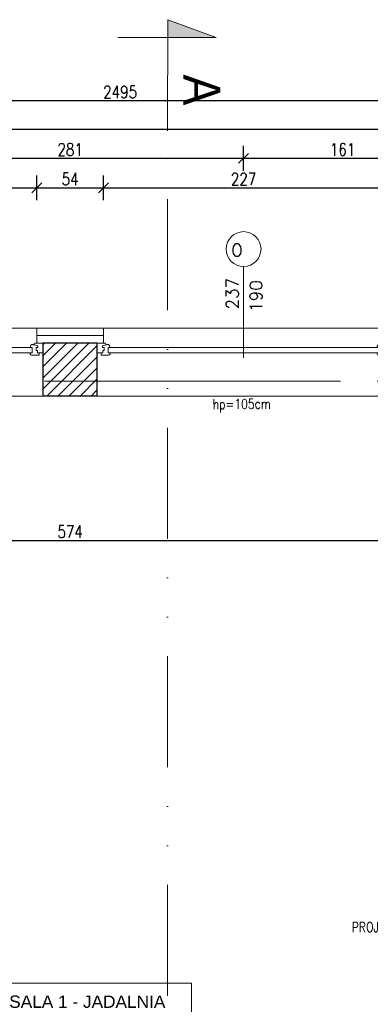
# Model space of a CAD drawing. Header units: millimetres. Extents: x -66901 to 936319, y -323998 to 488548.
# Tile 53 of 84: x 739370 to 742211, y 81952 to 89933. Entities that reach past the tile are written whole.
import ezdxf
from ezdxf import colors
from ezdxf.entities.mleader import LeaderData, LeaderLine
from ezdxf.enums import TextEntityAlignment as Align
from ezdxf.math import Vec2, Vec3

# ---------------------------------------------------------------- set-up
doc = ezdxf.new("R2010")
doc.units = ezdxf.units.MM
doc.header["$LTSCALE"] = 5
doc.header["$MEASUREMENT"] = 0
doc.linetypes.add('1KS_2KP-50', pattern=[37.05, 12, 6, -6.35, 0, -6.35, 0, -6.35])
doc.linetypes.add('ACAD_ISO04W100', pattern=[30, 24, -3, 0, -3])
for name, color, linetype, lineweight, true_color in [('A_DZIAŁOWA_PROJEKTOWANE', 7, 'Continuous', 18, 0x007cb0), ('A_HATCH', 7, 'Continuous', 5, 0x999999), ('A_IZOLEACJA TERMI_PROJEKTOWANA', 7, 'Continuous', 15, 0x6093ac)]:
    doc.layers.add(name, color=color, linetype=linetype, lineweight=lineweight, true_color=true_color)
for name, color, linetype, lineweight in [('A_KONST_ISTNIEJĄCE', 83, 'Continuous', 25), ('A_LINIA PRZEKROJOWA', 223, '1KS_2KP-50', 15), ('A_OPISY', 44, 'Continuous', 9), ('A_OSIE KONSTRUKCYJNE', 150, 'ACAD_ISO04W100', 5), ('A_STOLARKA OKIENNA', 141, 'Continuous', 15), ('A_WIDOK', 141, 'Continuous', 13), ('A_WYMIAROWANIE', 7, 'Continuous', 9)]:
    doc.layers.add(name, color=color, linetype=linetype, lineweight=lineweight)
doc.layers.add('K-S$UPY', color=4, linetype='Continuous')
doc.styles.add('ARIAL', font='arial.ttf')
doc.styles.add('DEMIURG_100_etykiety', font='arial.ttf', dxfattribs={"width": 0.9, "height": 30})
doc.styles.get("Standard").update_dxf_attribs({"font": 'simplex.shx', "width": 0.8})
doc.linetypes.add('BATTING', pattern='A,0.0001,-0.1,[134,ltypeshp.shx,S=0.1,R=0,X=-0.1,Y=0],-0.2,[134,ltypeshp.shx,S=0.1,R=180,X=0.1,Y=0],-0.1', length=0.4001)
doc.dimstyles.new('1 do 100', dxfattribs={"dimtxt": 10, "dimasz": 8, "dimexe": 10, "dimexo": 10, "dimgap": 2, "dimtad": 1, "dimdec": 0, "dimtxsty": 'Standard', "dimblk": 'OBLIQUE', "dimcen": 2.5, "dimadec": 0, "dimazin": 0, "dimtfac": 1, "dimtdec": 0, "dimtmove": 0, "dimatfit": 3, "dimldrblk": 'OBLIQUE', "dimfxl": 10, "dimfxlon": 1, "dimarcsym": 0})

# ---------------------------------------------------------------- blocks, each defined once
blk = doc.blocks.new('WARTOŚĆ')
at = {"layer": 'A_OPISY'}
blk.add_line((0, 0), (0, 73.97), dxfattribs=at)
blk.add_circle((0, 88.12), 14.15, dxfattribs=at)
blk.add_attdef('OZ', (-9.99, 82.42), '', height=10, dxfattribs=at)
for tag, p in [('S', (-4.03, 32.64)), ('H', (15.09, 32.64))]:
    blk.add_attdef(tag, p, '', height=10, rotation=90, dxfattribs=at)
blk = doc.blocks.new('*U601')
for p, q in [((-37, 0), (-37, -8)), ((-37, 0), (-30.32, 0)), ((-37, 0), (-37, -8)), ((-30.32, 0), (-29.74, -1.55)), ((193.32, 0), (192.74, -1.55)), ((200, 0), (193.32, 0)), ((200, 0), (200, -8)), ((-32.76, -2.4), (-29.74, -1.55)), ((-32.76, -3.73), (-32.76, -2.4)), ((-31.39, -3.73), (-32.76, -3.73)), ((-32.41, -8), (-32.41, -6.06)), ((-32.41, -6.06), (-31.39, -6.06)), ((-31.39, -6.06), (-31.39, -3.73)), ((-29.74, -1.55), (-28.89, -1.55)), ((-28.89, -1.55), (-28.99, -1.01)), ((-28.25, -7.98), (-28.25, -3.66)), ((-28.25, -3.66), (-26.62, -3.66)), ((-26.66, -7.98), (-28.25, -7.98)), ((-26.66, -9.03), (-26.66, -7.98)), ((191.25, -3.66), (189.62, -3.66)), ((189.66, -9.03), (189.66, -7.98)), ((189.66, -7.98), (191.25, -7.98)), ((191.25, -7.98), (191.25, -3.66)), ((191.89, -1.55), (191.99, -1.01)), ((192.74, -1.55), (191.89, -1.55)), ((195.76, -2.4), (192.74, -1.55)), ((194.39, -6.06), (194.39, -3.73)), ((194.39, -3.73), (195.76, -3.73)), ((195.41, -6.06), (194.39, -6.06)), ((195.41, -8), (195.41, -6.06)), ((195.76, -3.73), (195.76, -2.4)), ((-37, -8), (-33.8, -8)), ((-33.8, -8), (-33.8, -9.92)), ((-33.8, -8), (-32.41, -8)), ((-33.8, -9.92), (-27.94, -9.92)), ((196.8, -9.92), (190.94, -9.92)), ((196.8, -8), (195.41, -8)), ((200, -8), (196.8, -8)), ((196.8, -8), (196.8, -9.92))]:
    blk.add_line(p, q)
blk.add_lwpolyline([(-28.25, -3.66), (191.25, -3.66), (191.25, -7.98), (-28.25, -7.98)], close=True)
for centre, radius, start, end in [((-29.13, -3.52), 2.51, 356.81051, 86.81051), ((192.13, -3.52), 2.51, 93.18949, 183.18949), ((-28.03, -8.42), 1.5, 273.35533, 335.68535), ((191.03, -8.42), 1.5, 204.31465, 266.64467)]:
    blk.add_arc(centre, radius, start, end)
blk = doc.blocks.new('*U221')
at = {"lineweight": 5}
for p, q in [((-75, -25), (-75, 25)), ((-75, 25), (0, 25)), ((0, 0), (0, 25)), ((0, 25), (152.71, 25)), ((152.71, 25), (152.71, -25)), ((-75, -25), (0, -25)), ((152.71, -25), (0, -25))]:
    blk.add_line(p, q, dxfattribs=at)
at = {"lineweight": 5, "ltscale": 18.5}
for p, q in [((0, 25), (0, -25)), ((-75, 0), (152.71, 0))]:
    blk.add_line(p, q, dxfattribs=at)
at = {"lineweight": 5, "ltscale": 18.5, "insert": (-5, -10.38), "char_height": 10, "attachment_point": 6, "style": 'ARIAL'}
blk.add_mtext('\\A1;m²', dxfattribs=at)
at = {"lineweight": 5, "style": 'ARIAL'}
blk.add_attdef('1NR', text='', height=10, dxfattribs=at).set_placement((-5, 5), align=Align.RIGHT)
blk.add_attdef('2POM', (5, 5), '', height=10, dxfattribs=at)
blk.add_attdef('4PL2', text='', height=10, dxfattribs=at).set_placement((-24.57, -5), align=Align.TOP_RIGHT)
blk.add_attdef('3POS', text='', height=10, dxfattribs=at).set_placement((5, -5), align=Align.TOP_LEFT)
blk = doc.blocks.new('linia przekroju')
at = {"linetype": 'Continuous', "lineweight": 5}
h = blk.add_hatch(color=256, dxfattribs=at)
h.dxf.hatch_style = 1
h.paths.add_polyline_path([(0, -40.51), (0, 39.3), (14.4, 0), (0, 0)])
at = {"linetype": 'Continuous'}
blk.add_lwpolyline([(0, -40.51), (0, 39.3), (14.4, 0), (0, 0)], close=True, dxfattribs=at)
blk.add_lwpolyline([(14.4, 0), (-87.57, -0.09)])
at = {"linetype": 'Continuous', "style": 'DEMIURG_100_etykiety', "width": 0.9, "flags": 8}
blk.add_attdef('NR_PRZEKROJU', (-55.09, 12.57), '', height=30, dxfattribs=at)
blk = doc.blocks.new('OSI')
at = {"layer": 'A_OSIE KONSTRUKCYJNE', "ltscale": 2}
blk.add_line((17207.22, 21983.12), (19027.17, 21983.12), dxfattribs=at)
blk = doc.blocks.new('_Oblique')
at = {"color": 0, "linetype": 'ByBlock', "lineweight": -2}
blk.add_line((-0.5, -0.5), (0.5, 0.5), dxfattribs=at)
blk = doc.blocks.new('*D380')
at = {"layer": 'A_WYMIAROWANIE', "color": 0, "lineweight": -2, "ltscale": 2, "transparency": 16777216}
for p, q in [((14201.26, 19478.68), (14201.26, 19488.68)), ((14775.26, 19488.68), (14775.26, 19468.68)), ((14201.26, 19478.68), (14775.26, 19478.68))]:
    blk.add_line(p, q, dxfattribs=at)
at = {"layer": 'Defpoints', "color": 0, "ltscale": 2, "transparency": 16777216}
for p in [(14775.26, 19512.16), (14201.26, 19478.68), (14775.26, 19478.68)]:
    blk.add_point(p, dxfattribs=at)
at = {"layer": 'A_WYMIAROWANIE', "color": 0, "lineweight": -2, "ltscale": 2, "transparency": 16777216, "xscale": 8, "yscale": 8, "zscale": 8, "rotation": 180}
blk.add_blockref('_Oblique', (14201.26, 19478.68), dxfattribs=at)
at = {"layer": 'A_WYMIAROWANIE', "color": 0, "lineweight": -2, "ltscale": 2, "transparency": 16777216, "xscale": 8, "yscale": 8, "zscale": 8}
blk.add_blockref('_Oblique', (14775.26, 19478.68), dxfattribs=at)
at = {"layer": 'A_WYMIAROWANIE', "color": 0, "ltscale": 2, "transparency": 16777216, "insert": (14488.26, 19485.77), "char_height": 10, "attachment_point": 5}
blk.add_mtext('574', dxfattribs=at)
blk = doc.blocks.new('*D407')
at = {"layer": 'A_WYMIAROWANIE', "color": 0, "lineweight": -2, "ltscale": 2, "transparency": 16777216}
for p, q in [((14234.26, 19754.53), (14234.26, 19774.53)), ((14461.26, 19754.53), (14461.26, 19774.53)), ((14234.26, 19764.53), (14461.26, 19764.53))]:
    blk.add_line(p, q, dxfattribs=at)
at = {"layer": 'Defpoints', "color": 0, "ltscale": 2, "transparency": 16777216}
for p in [(14461.26, 19764.53), (14234.26, 19650.66), (14461.26, 19650.66)]:
    blk.add_point(p, dxfattribs=at)
at = {"layer": 'A_WYMIAROWANIE', "color": 0, "lineweight": -2, "ltscale": 2, "transparency": 16777216, "xscale": 8, "yscale": 8, "zscale": 8, "rotation": 180}
blk.add_blockref('_Oblique', (14234.26, 19764.53), dxfattribs=at)
at = {"layer": 'A_WYMIAROWANIE', "color": 0, "lineweight": -2, "ltscale": 2, "transparency": 16777216, "xscale": 8, "yscale": 8, "zscale": 8}
blk.add_blockref('_Oblique', (14461.26, 19764.53), dxfattribs=at)
at = {"layer": 'A_WYMIAROWANIE', "color": 0, "ltscale": 2, "transparency": 16777216, "insert": (14347.76, 19771.55), "char_height": 10, "attachment_point": 5}
blk.add_mtext('227', dxfattribs=at)
blk = doc.blocks.new('*D408')
at = {"layer": 'A_WYMIAROWANIE', "color": 0, "lineweight": -2, "ltscale": 2, "transparency": 16777216}
for p, q in [((14461.26, 19754.53), (14461.26, 19774.53)), ((14515.26, 19754.53), (14515.26, 19774.53)), ((14461.26, 19764.53), (14515.26, 19764.53))]:
    blk.add_line(p, q, dxfattribs=at)
at = {"layer": 'Defpoints', "color": 0, "ltscale": 2, "transparency": 16777216}
for p in [(14515.26, 19764.53), (14461.26, 19650.66), (14515.26, 19650.66)]:
    blk.add_point(p, dxfattribs=at)
at = {"layer": 'A_WYMIAROWANIE', "color": 0, "lineweight": -2, "ltscale": 2, "transparency": 16777216, "xscale": 8, "yscale": 8, "zscale": 8, "rotation": 180}
blk.add_blockref('_Oblique', (14461.26, 19764.53), dxfattribs=at)
at = {"layer": 'A_WYMIAROWANIE', "color": 0, "lineweight": -2, "ltscale": 2, "transparency": 16777216, "xscale": 8, "yscale": 8, "zscale": 8}
blk.add_blockref('_Oblique', (14515.26, 19764.53), dxfattribs=at)
at = {"layer": 'A_WYMIAROWANIE', "color": 0, "ltscale": 2, "transparency": 16777216, "insert": (14488.26, 19771.61), "char_height": 10, "attachment_point": 5}
blk.add_mtext('54', dxfattribs=at)
blk = doc.blocks.new('*D409')
at = {"layer": 'A_WYMIAROWANIE', "color": 0, "lineweight": -2, "ltscale": 2, "transparency": 16777216}
for p, q in [((14515.26, 19754.53), (14515.26, 19774.53)), ((14742.26, 19754.53), (14742.26, 19774.53)), ((14515.26, 19764.53), (14742.26, 19764.53))]:
    blk.add_line(p, q, dxfattribs=at)
at = {"layer": 'Defpoints', "color": 0, "ltscale": 2, "transparency": 16777216}
for p in [(14742.26, 19764.53), (14515.26, 19650.66), (14742.26, 19650.66)]:
    blk.add_point(p, dxfattribs=at)
at = {"layer": 'A_WYMIAROWANIE', "color": 0, "lineweight": -2, "ltscale": 2, "transparency": 16777216, "xscale": 8, "yscale": 8, "zscale": 8, "rotation": 180}
blk.add_blockref('_Oblique', (14515.26, 19764.53), dxfattribs=at)
at = {"layer": 'A_WYMIAROWANIE', "color": 0, "lineweight": -2, "ltscale": 2, "transparency": 16777216, "xscale": 8, "yscale": 8, "zscale": 8}
blk.add_blockref('_Oblique', (14742.26, 19764.53), dxfattribs=at)
at = {"layer": 'A_WYMIAROWANIE', "color": 0, "ltscale": 2, "transparency": 16777216, "insert": (14628.76, 19771.55), "char_height": 10, "attachment_point": 5}
blk.add_mtext('227', dxfattribs=at)
blk = doc.blocks.new('*D420')
at = {"layer": 'A_WYMIAROWANIE', "color": 0, "lineweight": -2, "ltscale": 2, "transparency": 16777216}
for p, q in [((14347.76, 19778.36), (14347.76, 19798.36)), ((14628.76, 19778.36), (14628.76, 19798.36)), ((14347.76, 19788.36), (14628.76, 19788.36))]:
    blk.add_line(p, q, dxfattribs=at)
at = {"layer": 'Defpoints', "color": 0, "ltscale": 2, "transparency": 16777216}
for p in [(14628.76, 19788.36), (14347.76, 19663.63), (14628.76, 19663.63)]:
    blk.add_point(p, dxfattribs=at)
at = {"layer": 'A_WYMIAROWANIE', "color": 0, "lineweight": -2, "ltscale": 2, "transparency": 16777216, "xscale": 8, "yscale": 8, "zscale": 8, "rotation": 180}
blk.add_blockref('_Oblique', (14347.76, 19788.36), dxfattribs=at)
at = {"layer": 'A_WYMIAROWANIE', "color": 0, "lineweight": -2, "ltscale": 2, "transparency": 16777216, "xscale": 8, "yscale": 8, "zscale": 8}
blk.add_blockref('_Oblique', (14628.76, 19788.36), dxfattribs=at)
at = {"layer": 'A_WYMIAROWANIE', "color": 0, "ltscale": 2, "transparency": 16777216, "insert": (14488.26, 19795.47), "char_height": 10, "attachment_point": 5}
blk.add_mtext('281', dxfattribs=at)
blk = doc.blocks.new('*D421')
at = {"layer": 'A_WYMIAROWANIE', "color": 0, "lineweight": -2, "ltscale": 2, "transparency": 16777216}
for p, q in [((14628.76, 19778.36), (14628.76, 19798.36)), ((14789.26, 19778.36), (14789.26, 19798.36)), ((14628.76, 19788.36), (14789.26, 19788.36))]:
    blk.add_line(p, q, dxfattribs=at)
at = {"layer": 'Defpoints', "color": 0, "ltscale": 2, "transparency": 16777216}
for p in [(14789.26, 19788.36), (14789.26, 19676.06), (14628.76, 19663.63)]:
    blk.add_point(p, dxfattribs=at)
at = {"layer": 'A_WYMIAROWANIE', "color": 0, "lineweight": -2, "ltscale": 2, "transparency": 16777216, "xscale": 8, "yscale": 8, "zscale": 8, "rotation": 180}
blk.add_blockref('_Oblique', (14628.76, 19788.36), dxfattribs=at)
at = {"layer": 'A_WYMIAROWANIE', "color": 0, "lineweight": -2, "ltscale": 2, "transparency": 16777216, "xscale": 8, "yscale": 8, "zscale": 8}
blk.add_blockref('_Oblique', (14789.26, 19788.36), dxfattribs=at)
at = {"layer": 'A_WYMIAROWANIE', "color": 0, "ltscale": 2, "transparency": 16777216, "insert": (14709.01, 19795.47), "char_height": 10, "attachment_point": 5}
blk.add_mtext('161', dxfattribs=at)
blk = doc.blocks.new('*D427')
at = {"layer": 'A_WYMIAROWANIE', "color": 0, "lineweight": -2, "ltscale": 2, "transparency": 16777216}
for p, q in [((14170.26, 19802.03), (14170.26, 19822.03)), ((15776.26, 19802.03), (15776.26, 19822.03)), ((14170.26, 19812.03), (15776.26, 19812.03))]:
    blk.add_line(p, q, dxfattribs=at)
at = {"layer": 'Defpoints', "color": 0, "ltscale": 2, "transparency": 16777216}
for p in [(15776.26, 19812.03), (14170.26, 19655.66), (15776.26, 19650.66)]:
    blk.add_point(p, dxfattribs=at)
at = {"layer": 'A_WYMIAROWANIE', "color": 0, "lineweight": -2, "ltscale": 2, "transparency": 16777216, "xscale": 8, "yscale": 8, "zscale": 8, "rotation": 180}
blk.add_blockref('_Oblique', (14170.26, 19812.03), dxfattribs=at)
at = {"layer": 'A_WYMIAROWANIE', "color": 0, "lineweight": -2, "ltscale": 2, "transparency": 16777216, "xscale": 8, "yscale": 8, "zscale": 8}
blk.add_blockref('_Oblique', (15776.26, 19812.03), dxfattribs=at)
at = {"layer": 'A_WYMIAROWANIE', "color": 0, "ltscale": 2, "transparency": 16777216, "insert": (14973.26, 19819.14), "char_height": 10, "attachment_point": 5}
blk.add_mtext('1606', dxfattribs=at)
blk = doc.blocks.new('*D428')
at = {"layer": 'A_WYMIAROWANIE', "color": 0, "lineweight": -2, "ltscale": 2, "transparency": 16777216}
for p, q in [((13281.26, 19825.06), (13281.26, 19845.06)), ((15776.26, 19825.06), (15776.26, 19845.06)), ((15776.26, 19835.06), (13281.26, 19835.06))]:
    blk.add_line(p, q, dxfattribs=at)
at = {"layer": 'Defpoints', "color": 0, "ltscale": 2, "transparency": 16777216}
for p in [(13281.26, 19835.06), (15776.26, 19650.66), (13281.26, 19585.66)]:
    blk.add_point(p, dxfattribs=at)
at = {"layer": 'A_WYMIAROWANIE', "color": 0, "lineweight": -2, "ltscale": 2, "transparency": 16777216, "xscale": 8, "yscale": 8, "zscale": 8, "rotation": 180}
blk.add_blockref('_Oblique', (13281.26, 19835.06), dxfattribs=at)
at = {"layer": 'A_WYMIAROWANIE', "color": 0, "lineweight": -2, "ltscale": 2, "transparency": 16777216, "xscale": 8, "yscale": 8, "zscale": 8}
blk.add_blockref('_Oblique', (15776.26, 19835.06), dxfattribs=at)
at = {"layer": 'A_WYMIAROWANIE', "color": 0, "ltscale": 2, "transparency": 16777216, "insert": (14528.76, 19842.17), "char_height": 10, "attachment_point": 5}
blk.add_mtext('2495', dxfattribs=at)
blk = doc.blocks.new('A$C704C2890')
at = {"layer": 'A_HATCH'}
h = blk.add_hatch(dxfattribs=at)
h.set_pattern_fill('ANSI31', color=256, scale=2)
h.set_pattern_definition([(45, (-15049.4887, -19245.573), (-4.490128, 4.490128), [])])
h.paths.add_polyline_path([(1467, -1237), (865, -1237), (865, -584), (822, -584), (822, -1280), (1467, -1280)])
h.paths.add_polyline_path([(820, -584), (793, -584), (793, -875), (778, -875), (778, -1244), (635, -1244), (635, -1287), (820, -1287)])
h.paths.add_polyline_path([(865, -300), (793, -300), (793, -356), (865, -356)])
h.paths.add_polyline_path([(865, -5), (822, -5), (822, -70), (865, -70)])
h.paths.add_polyline_path([(822, -5), (793, -5), (793, -70), (822, -70)])
h.paths.add_polyline_path([(893, 38), (822, 38), (822, 43), (647.04, 43), (647.04, 35), (647, 0), (779, 0), (779, -5), (893, -5)])
h.paths.add_polyline_path([(1174, 38), (1130, 38), (1130, 30), (1130, -5), (1174, -5)])
h.paths.add_polyline_path([(421, 43), (370, 43), (370, 35), (370, 0), (421, 0)])
h.paths.add_polyline_path([(144, 43), (-43, 43), (-43, -73), (-35, -73), (0, -73), (0, 0), (144, 0)])
h.paths.add_polyline_path([(0, -293), (-43, -293), (-43, -349), (-35, -349), (0, -349)])
h.paths.add_polyline_path([(0, -581), (-43, -581), (-43, -1181), (0, -1181)])
h.paths.add_polyline_path([(476, -1396), (0, -1396), (0, -1377), (-43, -1377), (-43, -1439), (476, -1439), (476, -1427.08)])
h.paths.add_polyline_path([(678, -1396), (654, -1396), (635, -1396), (576, -1396), (576, -1439), (678, -1439)])
at = {"layer": 'A_IZOLEACJA TERMI_PROJEKTOWANA', "ltscale": 2}
for p, q in [((1125, 38), (1125, 50)), ((1179, 38), (1179, 50))]:
    blk.add_line(p, q, dxfattribs=at)
blk.add_lwpolyline([(1125, 50), (1179, 50)], dxfattribs=at)
at = {"layer": 'A_IZOLEACJA TERMI_PROJEKTOWANA', "linetype": 'BATTING', "ltscale": 14}
blk.add_lwpolyline([(1125, 44), (1179, 44)], dxfattribs=at)
at = {"layer": 'A_KONST_ISTNIEJĄCE', "ltscale": 2}
for p, q in [((1130, -5), (1130, 38)), ((1174, -5), (1174, 38))]:
    blk.add_line(p, q, dxfattribs=at)
for points in [[(1174, 38), (1130, 38)], [(1174, -5), (1130, -5)]]:
    blk.add_lwpolyline(points, dxfattribs=at)
at = {"layer": 'A_LINIA PRZEKROJOWA'}
blk.add_line((1230.95, -1973.34), (1230.95, 198.11), dxfattribs=at)
at = {"layer": 'A_WIDOK', "ltscale": 2}
for p, q in [((898, 50), (1125, 50)), ((1179, 50), (1406, 50)), ((1130, -5), (893, -5)), ((1411, -5), (1174, -5))]:
    blk.add_line(p, q, dxfattribs=at)
at = {"layer": 'A_LINIA PRZEKROJOWA'}
ref = blk.add_blockref('linia przekroju', (1231.04, 285.67), dxfattribs=dict(at, xscale=-1, rotation=270))
ref.add_attrib('NR_PRZEKROJU', 'A', dxfattribs={"layer": '0', "linetype": 'Continuous', "height": 30, "rotation": 270, "style": 'DEMIURG_100_etykiety', "width": 0.9}).set_placement((1234.73, 255.75), align=Align.BOTTOM_LEFT)
at = {"layer": 'A_OPISY', "color": 144, "transparency": 33554559}
ref = blk.add_blockref('WARTOŚĆ', (1292.5, 25.99), dxfattribs=at)
ref.add_attrib('S', '237', (1288.47, 65.16), dxfattribs={"color": 0, "height": 10, "rotation": 90})
ref.add_attrib('H', '190', (1307.59, 63.21), dxfattribs={"color": 0, "height": 10, "rotation": 90})
ref.add_attrib('OZ', 'O', (1282.51, 108.27), dxfattribs={"color": 0, "height": 10})
at = {"layer": 'A_OPISY'}
blk.add_blockref('*U221', (1097.6, -505.87), dxfattribs=at).add_auto_attribs({'1NR': '017', '2POM': 'SALA 1 - JADALNIA', '3POS': 'parkiet drewniany', '4PL2': '70,72'})
at = {"layer": 'A_OSIE KONSTRUKCYJNE'}
blk.add_blockref('OSI', (-16376.03, -21976.12), dxfattribs=at)
at = {"layer": 'A_STOLARKA OKIENNA', "transparency": 33554559, "xscale": -1}
for p in [(1093, 38), (1374, 38)]:
    blk.add_blockref('*U601', p, dxfattribs=at)
at = {"layer": 'A_OPISY', "transparency": 33554559, "insert": (1291.08, -12.74), "char_height": 8, "width": 44.3905, "attachment_point": 5, "rotation": 0.4248}
blk.add_mtext('hp=105cm', dxfattribs=at)
at = {"layer": 'A_OPISY'}
for tag, p in [('90+15', (1523.57, -388.18)), ('200', (1523.57, -407.04))]:
    blk.add_attdef(tag, p, '', height=9.86, dxfattribs=at)
blk.add_attdef('OZ', (1572.64, -382.31), '', height=9.86, rotation=270, dxfattribs=at)
at = {"layer": 'A_WYMIAROWANIE', "ltscale": 2}
for base, p1, p2, picture, middle, set_off in [((1439, 19512.16), (865, 19512.16), (1439, -88.5), '*D380', (1152, -114.89), (-13336.26, -19600.66)), ((2440, 211.37), (834, 55), (2440, 50), '*D427', (1637, 218.48), (-13336.26, -19600.66)), ((1292.5, 187.7), (1011.5, 62.97), (1292.5, 62.97), '*D420', (1152, 194.81), (-13336.26, -19600.66)), ((1453, 187.70483975), (1292.5, 62.97453366), (1453, 75.40056916), '*D421', (1372.75, 194.81056963), (-13336.25854956, -19600.66011344)), ((1125, 163.87), (898, 50), (1125, 50), '*D407', (1011.5, 170.89), (-13336.26, -19600.66)), ((1179, 163.87), (1125, 50), (1179, 50), '*D408', (1152, 170.95), (-13336.26, -19600.66)), ((1406, 163.87), (1179, 50), (1406, 50), '*D409', (1292.5, 170.89), (-13336.26, -19600.66))]:
    dim = blk.add_linear_dim(base=base, p1=p1, p2=p2, dimstyle='1 do 100', override={"dimtmove": 1}, dxfattribs=at)
    dim.commit()
    dim.dimension.update_dxf_attribs({"geometry": picture, "text_midpoint": middle, "insert": set_off})
dim = blk.add_linear_dim(base=(-55, 234.4), p1=(2440, 50), p2=(-55, -15), dimstyle='1 do 100', dxfattribs=at)
dim.commit()
dim.dimension.update_dxf_attribs({"geometry": '*D428', "text_midpoint": (1192.5, 241.51), "insert": (-13336.26, -19600.66)})
at = {"layer": 'A_DZIAŁOWA_PROJEKTOWANE', "ltscale": 2}
ml = blk.add_multileader_mtext('Standard', dxfattribs=at)
ml.set_content('PROJEKTOWANY PODCIĄG', color=256)
ml.set_leader_properties()
ml.build(insert=Vec2(0, 0))
ml.multileader.update_dxf_attribs({"arrow_head_size": 8})
ctx = ml.context
ctx.base_point, ctx.char_height, ctx.arrow_head_size, ctx.plane_origin = Vec3(1404.08, -436.62), 8, 8, Vec3(1427.96, -451.77)
notes = []
notes.append((ctx, [(0, (1, 1, 0), (1537.07, -436.62), (-1, 0), 8, [(0, [(1559.1, -483.68)], 0, [])])]))
ctx.mtext.insert, ctx.mtext.width, ctx.mtext.defined_height, ctx.mtext.flow_direction = Vec3(1380.22, -431.45), 189.5849, 56.48, 5
for ctx, leaders in notes:
    for number, flags, end, landing, length, lines in leaders:
        leader = LeaderData()
        leader.index, (leader.has_last_leader_line, leader.has_dogleg_vector, leader.attachment_direction) = number, flags
        leader.last_leader_point, leader.dogleg_vector, leader.dogleg_length = Vec3(end), Vec3(landing), length
        for number, points, colour, breaks in lines:
            line = LeaderLine()
            line.index, line.vertices, line.color, line.breaks = number, Vec3.list(points), colors.encode_raw_color(colour), breaks
            leader.lines.append(line)
        ctx.leaders.append(leader)

msp = doc.modelspace()

# ---------------------------------------------------------------- block references
at = {"layer": 'K-S$UPY', "xscale": 10, "yscale": 10, "zscale": 10}
msp.add_blockref('A$C704C2890', (728259, 86931.848), dxfattribs=at)

doc.saveas('drawing.dxf')
